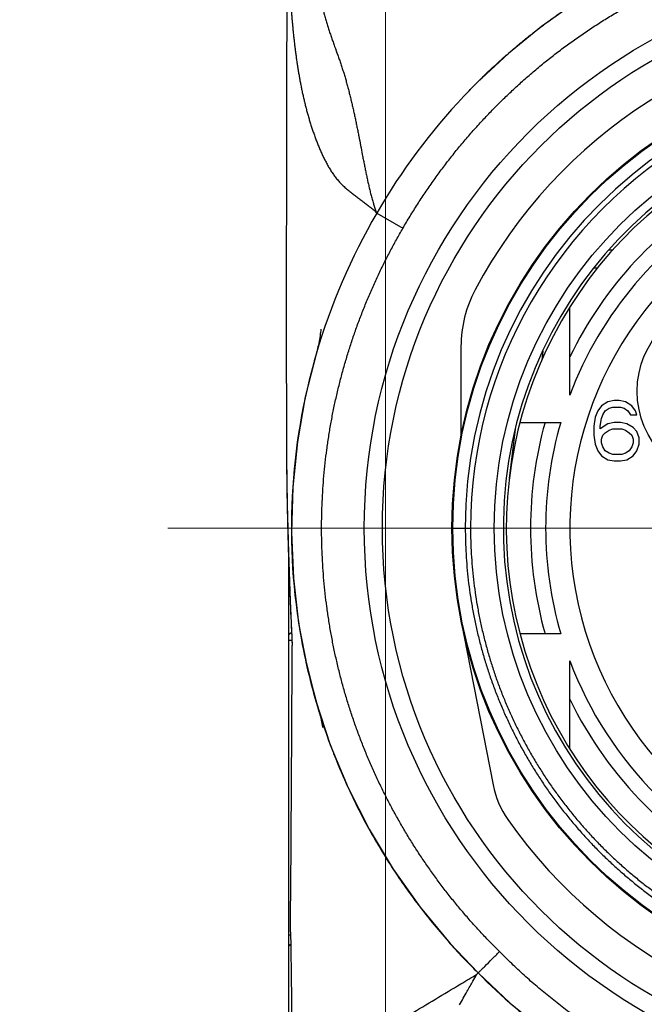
# Model space of a CAD drawing. Header units: millimetres. Extents: x 0 to 594, y 0 to 420.
# Tile 45 of 118: x 180 to 190, y 248 to 265. Entities that reach past the tile are written whole.
import ezdxf

# ---------------------------------------------------------------- set-up
doc = ezdxf.new("R2010")
doc.units = ezdxf.units.MM
doc.header["$LTSCALE"] = 0.257233
doc.linetypes.add('CENTER', pattern=[50.8, 31.75, -6.35, 6.35, -6.35])
doc.layers.add('NoLayerName_001', color=7, linetype='Continuous')
doc.styles.get("Standard").update_dxf_attribs({"font": 'txt', "bigfont": 'extfont2'})
doc.dimstyles.get("Standard").update_dxf_attribs({"dimtxt": 2.5, "dimasz": 2.5, "dimexe": 1, "dimexo": 1, "dimtad": 1, "dimdec": 3, "dimzin": 0, "dimdsep": 46, "dimtxsty": 'Standard', "dimcen": 2.5, "dimadec": 3, "dimazin": 0, "dimtfac": 0.75, "dimtdec": 3, "dimtmove": 0, "dimatfit": 3, "dimfxl": 1, "dimarcsym": 0})

# ---------------------------------------------------------------- blocks, each defined once
blk = doc.blocks.new('_OPEN30')
at = {"color": 0, "linetype": 'ByBlock', "lineweight": -2}
for p, q in [((-1, 0.267949), (0, 0)), ((0, 0), (-1, -0.267949)), ((0, 0), (-1, 0))]:
    blk.add_line(p, q, dxfattribs=at)
blk = doc.blocks.new('*D63')
at = {"layer": 'Defpoints', "color": 0}
for p in [(160.683, 275.378), (160.683, 237.752), (185.683, 237.752)]:
    blk.add_point(p, dxfattribs=at)
at = {"layer": 'NoLayerName_001', "color": 0, "linetype": 'Continuous', "lineweight": 13}
for p, q in [((160.683, 239.166), (160.683, 276.793)), ((185.683, 239.166), (185.683, 276.793)), ((183.562, 275.378), (162.804, 275.378))]:
    blk.add_line(p, q, dxfattribs=at)
at = {"layer": 'NoLayerName_001', "color": 0, "lineweight": 13, "xscale": 2.121340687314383, "yscale": 2.121340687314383, "zscale": 2.121340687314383, "rotation": 180}
blk.add_blockref('_OPEN30', (160.683, 275.378), dxfattribs=at)
at = {"layer": 'NoLayerName_001', "color": 0, "lineweight": 13, "xscale": 2.121340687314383, "yscale": 2.121340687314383, "zscale": 2.121340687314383}
blk.add_blockref('_OPEN30', (185.683, 275.378), dxfattribs=at)
at = {"layer": 'NoLayerName_001', "color": 0, "lineweight": 13, "insert": (173.183, 279.268), "char_height": 4.94979, "attachment_point": 5}
blk.add_mtext('\\W0.8000;25', dxfattribs=at)

msp = doc.modelspace()

# ---------------------------------------------------------------- linework, layer by layer
at = {"layer": 'NoLayerName_001', "color": 8, "linetype": 'Continuous', "lineweight": 25}
for p, q in [((185.5332, 261.5263), (185.5402, 261.515)), ((185.5401, 261.5152), (185.9734, 261.2657)), ((189.1868, 260.6013), (189.1296, 260.6013)), ((188.2859, 259.2311), (188.2681, 259.0817)), ((186.7831, 256.3013), (187.0908, 256.3012)), ((184.1332, 254.5166), (184.1365, 254.447)), ((184.0831, 254.4443), (184.1367, 254.4443)), ((184.1365, 254.447), (184.1408, 254.3588)), ((184.0831, 249.5675), (184.1125, 249.5675)), ((187.2168, 248.9357), (187.2187, 248.9377)), ((187.1938, 248.912), (187.2166, 248.9355))]:
    msp.add_line(p, q, dxfattribs=at)
at = {"layer": 'NoLayerName_001', "color": 7, "linetype": 'Continuous', "lineweight": 25}
for p, q in [((185.5252, 261.4617), (185.5132, 261.465)), ((189.4402, 260.9013), (189.3824, 260.9013)), ((188.7331, 258.5013), (188.7331, 259.9602)), ((184.0433, 259.2803), (184.0438, 258.116)), ((186.9331, 259.3075), (186.9331, 257.8236)), ((184.5442, 259.2038), (184.3579, 258.4709)), ((184.5213, 259.1244), (184.5058, 259.0697)), ((184.3579, 258.4709), (184.2261, 257.7287)), ((189.4665, 258.4113), (189.3623, 258.39)), ((189.5498, 258.4113), (189.4665, 258.4113)), ((189.654, 258.39), (189.5498, 258.4113)), ((189.1956, 258.2411), (189.154, 258.1347)), ((189.2581, 258.3262), (189.1956, 258.2411)), ((189.3623, 258.39), (189.2581, 258.3262)), ((189.279, 258.1773), (189.3206, 258.2411)), ((189.3206, 258.2411), (189.3831, 258.2836)), ((189.3831, 258.2836), (189.4456, 258.3049)), ((189.4456, 258.3049), (189.5706, 258.3049)), ((189.5706, 258.3049), (189.6331, 258.2836)), ((189.6331, 258.2836), (189.6956, 258.2411)), ((189.7581, 258.3262), (189.654, 258.39)), ((189.6956, 258.2411), (189.7373, 258.1773)), ((189.8206, 258.2411), (189.7581, 258.3262)), ((189.8415, 258.1773), (189.8206, 258.2411)), ((189.154, 258.1347), (189.1331, 257.9858)), ((189.2373, 257.9858), (189.2581, 258.1134)), ((189.2581, 258.1134), (189.279, 258.1773)), ((189.7373, 258.1773), (189.8415, 258.1773)), ((187.8298, 257.9406), (187.7317, 257.1189)), ((187.9087, 258.0513), (188.5831, 258.0513)), ((189.1331, 257.9858), (189.1331, 257.8368)), ((189.3623, 258.0283), (189.2373, 257.9432)), ((189.2373, 257.9432), (189.2373, 257.9858)), ((189.3206, 257.8794), (189.3831, 257.9219)), ((189.4665, 258.0496), (189.3623, 258.0283)), ((189.3831, 257.9219), (189.4456, 257.9432)), ((189.4456, 257.9432), (189.5915, 257.9432)), ((189.5706, 258.0496), (189.4665, 258.0496)), ((189.6748, 258.0283), (189.5706, 258.0496)), ((189.5915, 257.9432), (189.654, 257.9219)), ((189.654, 257.9219), (189.7165, 257.8794)), ((189.779, 257.9645), (189.6748, 258.0283)), ((189.8415, 257.9007), (189.779, 257.9645)), ((189.1331, 257.8368), (189.154, 257.6879)), ((189.2581, 257.773), (189.279, 257.8368)), ((189.2581, 257.7092), (189.2581, 257.773)), ((189.279, 257.8368), (189.3206, 257.8794)), ((189.7165, 257.8794), (189.7581, 257.8368)), ((189.7581, 257.8368), (189.779, 257.773)), ((189.779, 257.773), (189.779, 257.7092)), ((189.8831, 257.7943), (189.8415, 257.9007)), ((189.8831, 257.6879), (189.8831, 257.7943)), ((184.2261, 257.7287), (184.1488, 256.9785)), ((189.154, 257.6879), (189.1956, 257.5815)), ((189.1956, 257.5815), (189.2581, 257.4964)), ((189.279, 257.6453), (189.2581, 257.7092)), ((189.3206, 257.5815), (189.279, 257.6453)), ((189.3831, 257.539), (189.3206, 257.5815)), ((189.7165, 257.5815), (189.654, 257.539)), ((189.7581, 257.6453), (189.7165, 257.5815)), ((189.779, 257.7092), (189.7581, 257.6453)), ((189.779, 257.4964), (189.8415, 257.5815)), ((189.8415, 257.5815), (189.8831, 257.6879)), ((189.2581, 257.4964), (189.3623, 257.4326)), ((189.3623, 257.4326), (189.4665, 257.4113)), ((189.4456, 257.5177), (189.3831, 257.539)), ((189.5915, 257.5177), (189.4456, 257.5177)), ((189.5706, 257.4113), (189.6748, 257.4326)), ((189.654, 257.539), (189.5915, 257.5177)), ((189.6748, 257.4326), (189.779, 257.4964)), ((189.4665, 257.4113), (189.5706, 257.4113)), ((184.1488, 256.9785), (184.1267, 256.2256)), ((184.1267, 256.2256), (184.1597, 255.4734)), ((184.0831, 246.1013), (184.0831, 255.7289)), ((184.1597, 255.4734), (184.2473, 254.7265)), ((184.1068, 255.0953), (184.1407, 254.3567)), ((184.2473, 254.7265), (184.3882, 253.9901)), ((186.9331, 254.779), (187.4635, 252.0503)), ((188.5831, 254.5513), (187.9087, 254.5513)), ((184.1408, 254.3558), (184.1409, 254.3588)), ((184.3882, 253.9901), (184.5833, 253.2635)), ((188.7331, 252.6424), (188.7331, 254.1013)), ((184.531, 253.4387), (184.7715, 252.7099)), ((184.5689, 253.3106), (184.5847, 253.2589)), ((184.5833, 253.2635), (184.583, 253.2646)), ((184.5931, 253.2299), (184.5995, 253.207)), ((184.7715, 252.7099), (185.0662, 252.0003)), ((185.0662, 252.0003), (185.4131, 251.3134)), ((185.4131, 251.3134), (185.8107, 250.6527)), ((185.8107, 250.6527), (186.2575, 250.0217)), ((184.1117, 249.6087), (184.1164, 249.3596)), ((184.1164, 249.3596), (184.1174, 249.3056))]:
    msp.add_line(p, q, dxfattribs=at)
at = {"layer": 'NoLayerName_001', "color": 2, "linetype": 'CENTER', "lineweight": 13}
msp.add_line((182.0831, 256.3013), (207.0831, 256.3013), dxfattribs=at)
at = {"layer": 'NoLayerName_001', "color": 7, "linetype": 'Continuous', "lineweight": 25}
for points in [[(184.0528, 265.4266), (184.0505, 264.717), (184.0486, 263.9915), (184.0469, 263.2485), (184.0455, 262.4877), (184.0445, 261.71), (184.0437, 260.9161), (184.0433, 260.1059), (184.0433, 259.2803)], [(189.3628, 265.3321), (188.8435, 265.0134), (188.2662, 264.6066), (187.7179, 264.1606), (187.2001, 263.6783), (186.9823, 263.4541)], [(184.6149, 259.5935), (184.615, 259.5948), (184.6148, 259.592), (184.6138, 259.5814), (184.612, 259.5643), (184.6094, 259.5424), (184.606, 259.5165), (184.602, 259.4878), (184.5973, 259.4571), (184.592, 259.4251), (184.5862, 259.3927), (184.58, 259.3605), (184.5737, 259.3291), (184.5673, 259.2993)], [(184.5673, 259.2993), (184.561, 259.2718), (184.5551, 259.247), (184.5498, 259.2259), (184.5455, 259.209), (184.5423, 259.1973)], [(184.5379, 259.1823), (184.5376, 259.1813), (184.5213, 259.1244)], [(184.0442, 258.116), (184.0466, 257.4653), (184.0571, 256.6836), (184.077, 255.8936), (184.1068, 255.0953)], [(184.2941, 254.4497), (184.3462, 254.1826), (184.531, 253.4387)], [(184.5847, 253.2589), (184.5882, 253.2472), (184.5931, 253.2299)], [(184.5995, 253.207), (184.6065, 253.1804), (184.6137, 253.1516)], [(184.6137, 253.1516), (184.6206, 253.1218), (184.6271, 253.0924), (184.6327, 253.0647), (184.6373, 253.04), (184.6408, 253.0199), (184.643, 253.0056), (184.6437, 253.0005)], [(186.2575, 250.0217), (186.7517, 249.4238), (187.2165, 248.9353)], [(187.2164, 248.9353), (187.7474, 248.4328), (188.3894, 247.9112), (189.0715, 247.4414), (189.8597, 246.9902)]]:
    msp.add_lwpolyline(points, dxfattribs=at)
for centre, radius in [((194.5831, 256.3013), 9.25), ((194.5831, 256.3013), 8.95), ((194.5831, 256.3013), 7.8), ((194.5831, 256.3013), 7.1), ((191.3475, 258.5669), 1.5)]:
    msp.add_circle(centre, radius, dxfattribs=at)
at = {"layer": 'NoLayerName_001', "color": 8, "linetype": 'Continuous', "lineweight": 25}
msp.add_circle((194.5831, 256.3013), 7.7866, dxfattribs=at)
at = {"layer": 'NoLayerName_001', "color": 7, "linetype": 'Continuous', "lineweight": 25}
for centre, radius, start, end in [((194.5831, 256.3013), 8.4, 35.32547, 151.98352), ((194.5147, 256.3455), 10.3571, 136.65821, 150.05796), ((194.5831, 256.3013), 6.95, 99.10669, 80.89331), ((194.5831, 256.3013), 6.9, 119.53409, 60.46591), ((194.5831, 256.3013), 6.5, 120.10541, 154.15842), ((194.5831, 256.3013), 6.25, 120.00957, 159.39031), ((194.4993, 256.2848), 10.3742, 149.7246, 163.78131), ((194.5831, 256.3013), 5.85, 119.83917, 260.55298), ((188.9331, 259.3075), 2, 151.98352, 180), ((194.4481, 256.2991), 10.321, 163.77826, 190.32232), ((194.5831, 256.3013), 6.5, 164.38145, 195.61855), ((194.5831, 256.3013), 6.25, 163.73979, 196.26021), ((194.5936, 256.3023), 7.8105, 184.64906, 185.00577), ((194.5612, 256.297), 7.7777, 191.25537, 192.9526), ((-895.2096, 258.5933), 1079.3588, 359.523067, 359.775222), ((194.4246, 256.2922), 10.2967, 190.30817, 197.03941), ((194.5831, 256.3013), 6.25, 200.60969, 249.39031), ((194.5831, 256.3013), 6.5, 205.84158, 244.15842), ((194.3372, 256.2664), 10.2056, 197.04448, 200.36439), ((194.3239, 256.262), 10.1915, 200.36752, 201.5628), ((194.4095, 256.2964), 10.2839, 201.56562, 204.62292), ((194.5831, 256.3013), 8.4, 215.07223, 331.98347), ((188.9359, 252.3365), 1.5, 190.99982, 215.07236), ((194.4893, 256.3326), 10.3714, 204.62095, 206.31558), ((194.5459, 256.3607), 10.4346, 206.31631, 208.81408), ((194.5629, 256.3698), 10.4539, 208.81271, 210.61087), ((194.5403, 256.3564), 10.4276, 210.61062, 213.00061), ((194.5081, 256.3355), 10.3892, 213.00092, 214.88292), ((194.4694, 256.3085), 10.3421, 214.88263, 217.22746), ((194.4765, 256.3143), 10.3512, 217.22955, 219.20681), ((194.5109, 256.3424), 10.3957, 219.20677, 221.46453), ((194.5257, 256.3554), 10.4154, 221.46431, 225.43029), ((194.6351, 256.2473), 10.4163, 224.58423, 242.7126)]:
    msp.add_arc(centre, radius, start, end, dxfattribs=at)
at = {"layer": 'NoLayerName_001', "color": 8, "linetype": 'Continuous', "lineweight": 25}
for centre, radius, start, end in [((194.5831, 256.3013), 7.5788, 0, 180), ((194.5831, 256.3013), 7.4922, 359.99956, 180.00043), ((272.0019, 258.1705), 87.9581, 180.035477, 180.423433), ((261.2117, 258.0971), 77.1677, 180.428183, 180.670054), ((254.8309, 258.0211), 70.7864, 180.668917, 181.015177), ((248.8351, 257.915), 64.7896, 181.015326, 181.383334), ((244.3324, 257.8075), 60.2856, 181.384463, 181.736499), ((250.1622, 257.9928), 66.1184, 181.743963, 182.127367), ((264.762, 258.5338), 80.7283, 182.126414, 182.414533), ((294.0383, 259.7811), 110.0311, 182.421172, 182.742394)]:
    msp.add_arc(centre, radius, start, end, dxfattribs=at)
at = {"layer": 'NoLayerName_001', "color": 7, "linetype": 'Continuous', "lineweight": 25}
for points, knots in [([(184.0614, 267.5694), (184.0613, 267.5214), (184.0608, 267.4253), (184.0606, 267.2813), (184.0606, 267.1372), (184.0609, 266.9931), (184.0615, 266.849), (184.0624, 266.705), (184.0636, 266.5609), (184.0653, 266.4168), (184.0671, 266.2968), (184.0687, 266.2008), (184.0701, 266.1287), (184.0717, 266.0567), (184.0734, 265.9847), (184.0752, 265.9127), (184.0772, 265.8407), (184.0794, 265.7687), (184.0818, 265.6967), (184.0844, 265.6247), (184.0871, 265.5527), (184.0901, 265.4807), (184.0934, 265.4088), (184.0968, 265.3368), (184.1005, 265.2649), (184.1045, 265.1929), (184.1087, 265.121), (184.1132, 265.0491), (184.118, 264.9772), (184.1231, 264.9054), (184.1286, 264.8335), (184.1343, 264.7617), (184.1404, 264.69), (184.1469, 264.6182), (184.1538, 264.5465), (184.161, 264.4748), (184.1686, 264.4032), (184.1767, 264.3316), (184.1853, 264.2601), (184.1942, 264.1886), (184.2007, 264.141), (184.2039, 264.1172)], [0, 0, 0, 0, 0.1440704, 0.2881411, 0.4322119, 0.5762831, 0.7203547, 0.8644269, 1.0084996, 1.1525721, 1.2966442, 1.3686802, 1.4407162, 1.5127524, 1.584789, 1.6568262, 1.728864, 1.8009021, 1.8729403, 1.9449784, 2.0170163, 2.089054, 2.1610916, 2.2331293, 2.3051673, 2.3772061, 2.4492458, 2.5212861, 2.5933265, 2.6653667, 2.7374066, 2.8094463, 2.881486, 2.9535262, 3.0255676, 3.0976106, 3.1696544, 3.241698, 3.313741, 3.3857832, 3.4578252, 3.4578252, 3.4578252, 3.4578252]), ([(186.9823, 263.4541), (187.0103, 263.4834), (187.066, 263.5424), (187.1512, 263.6293), (187.2372, 263.7154), (187.3243, 263.8003), (187.4124, 263.8843), (187.5014, 263.9672), (187.5914, 264.0491), (187.6824, 264.13), (187.7742, 264.2097), (187.867, 264.2885), (187.9607, 264.3661), (188.0553, 264.4426), (188.1509, 264.518), (188.2473, 264.5924), (188.3446, 264.6655), (188.4428, 264.7376), (188.5419, 264.8085), (188.6418, 264.8782), (188.7425, 264.9467), (188.844, 265.014), (188.9462, 265.0801), (189.0492, 265.145), (189.153, 265.2087), (189.2574, 265.2712), (189.3278, 265.3117), (189.3628, 265.332)], [0, 0, 0, 0, 0.1216587, 0.2433312, 0.3650134, 0.486701, 0.6083889, 0.7300716, 0.8517441, 0.9734087, 1.0950715, 1.2167393, 1.3384189, 1.4601173, 1.5818415, 1.7035923, 1.8253643, 1.9471517, 2.0689488, 2.1907499, 2.3125492, 2.4343409, 2.5561194, 2.6778791, 2.7996144, 2.9213198, 3.0429899, 3.0429899, 3.0429899, 3.0429899]), ([(184.2039, 264.1172), (184.2072, 264.0934), (184.2138, 264.0458), (184.2244, 263.9746), (184.2356, 263.9034), (184.2473, 263.8323), (184.2597, 263.7613), (184.2727, 263.6905), (184.2864, 263.6197), (184.3008, 263.5491), (184.3159, 263.4787), (184.3318, 263.4084), (184.3485, 263.3383), (184.366, 263.2684), (184.3844, 263.1988), (184.4036, 263.1293), (184.4237, 263.0601), (184.4448, 262.9912), (184.4668, 262.9226), (184.4899, 262.8544), (184.5139, 262.7865), (184.5391, 262.7189), (184.5653, 262.6518), (184.5928, 262.5852), (184.6215, 262.5191), (184.6515, 262.4536), (184.6832, 262.3889), (184.7167, 262.3251), (184.7525, 262.2625), (184.7907, 262.2013), (184.8317, 262.1419), (184.8757, 262.0847), (184.9228, 262.0301), (184.9728, 261.9782), (185.0254, 261.9288), (185.0802, 261.882), (185.1367, 261.8372), (185.1943, 261.7939), (185.2524, 261.7513), (185.3108, 261.7091), (185.3492, 261.6803), (185.3684, 261.666)], [0, 0, 0, 0, 0.0720425, 0.1440869, 0.2161335, 0.2881808, 0.3602274, 0.4322729, 0.5043177, 0.5763629, 0.6484104, 0.7204595, 0.7925083, 0.864556, 0.936603, 1.0086508, 1.0807008, 1.1527511, 1.2248, 1.2968475, 1.3688949, 1.4409433, 1.5129914, 1.5850413, 1.6570993, 1.729169, 1.8012341, 1.8732946, 1.9453815, 2.017505, 2.0896104, 2.1616869, 2.2337752, 2.3058882, 2.3779902, 2.4500423, 2.5220956, 2.5941604, 2.6662064, 2.7382364, 2.8102599, 2.8102599, 2.8102599, 2.8102599]), ([(185.3684, 261.666), (185.3874, 261.6513), (185.4256, 261.6221), (185.4817, 261.5768), (185.5157, 261.5428), (185.5332, 261.5263)], [0, 0, 0, 0, 0.0720317, 0.14411454, 0.21614692, 0.21614692, 0.21614692, 0.21614692]), ([(184.1174, 249.3056), (184.1193, 249.1907), (184.1226, 248.999), (184.1263, 248.7307), (184.1292, 248.5007), (184.1315, 248.2707), (184.1334, 248.0407), (184.1351, 247.7724), (184.1365, 247.4274), (184.1368, 247.1591), (184.1371, 247.0058)], [0, 0, 0, 0, 0.3450009, 0.575002, 0.8050031, 1.0350039, 1.2650044, 1.4950048, 1.8400057, 2.3000067, 2.3000067, 2.3000067, 2.3000067])]:
    msp.add_open_spline(points, degree=3, knots=knots, dxfattribs=at)
at = {"layer": 'NoLayerName_001', "color": 8, "linetype": 'Continuous', "lineweight": 25}
for points, knots in [([(184.5483, 265.4725), (184.5515, 265.447), (184.5576, 265.3958), (184.5682, 265.3194), (184.5799, 265.243), (184.5928, 265.1669), (184.6069, 265.091), (184.6222, 265.0153), (184.6389, 264.9399), (184.6568, 264.8648), (184.6761, 264.79), (184.6967, 264.7156), (184.7186, 264.6416), (184.7415, 264.5679), (184.7655, 264.4945), (184.7905, 264.4214), (184.8161, 264.3486), (184.8507, 264.2517), (184.8857, 264.1549), (184.92, 264.0578), (184.9451, 263.9848), (184.9694, 263.9116), (184.9927, 263.838), (185.0149, 263.7641), (185.0362, 263.6898), (185.0566, 263.6154), (185.0762, 263.5407), (185.0952, 263.4659), (185.1135, 263.3909), (185.1313, 263.3158), (185.1485, 263.2405), (185.1651, 263.1652), (185.1814, 263.0897), (185.1972, 263.0141), (185.2126, 262.9385), (185.2277, 262.8628), (185.2476, 262.7618), (185.2719, 262.6355), (185.2961, 262.5091), (185.3156, 262.4081), (185.3256, 262.3576), (185.3305, 262.3323)], [0, 0, 0, 0, 0.0772103, 0.154418, 0.2316265, 0.3088407, 0.3860591, 0.4632768, 0.5404906, 0.6176994, 0.694904, 0.7721085, 0.8493151, 0.926522, 1.0037228, 1.0809123, 1.1580994, 1.2352905, 1.3896889, 1.4668886, 1.544081, 1.6212662, 1.6984515, 1.7756441, 1.8528451, 1.9300514, 2.0072566, 2.0844554, 2.1616499, 2.2388421, 2.3160332, 2.3932233, 2.470413, 2.5476036, 2.6247956, 2.7019888, 2.7791824, 2.9335695, 3.0879542, 3.1651445, 3.242333, 3.242333, 3.242333, 3.242333]), ([(189.0255, 264.5341), (189.0577, 264.5555), (189.1218, 264.5984), (189.2191, 264.6611), (189.317, 264.7228), (189.4157, 264.7832), (189.5149, 264.8427), (189.5818, 264.8811), (189.6152, 264.9005)], [0, 0, 0, 0, 0.11572742, 0.23145552, 0.34718099, 0.46290095, 0.57861311, 0.6943157, 0.6943157, 0.6943157, 0.6943157]), ([(185.972, 261.2634), (185.9915, 261.2967), (186.0301, 261.3635), (186.0897, 261.4627), (186.1503, 261.5613), (186.2122, 261.6592), (186.2752, 261.7564), (186.3393, 261.8528), (186.4046, 261.9485), (186.471, 262.0434), (186.5385, 262.1375), (186.6071, 262.2307), (186.6768, 262.3232), (186.7475, 262.4148), (186.8194, 262.5055), (186.8923, 262.5954), (186.9662, 262.6844), (187.0412, 262.7726), (187.1171, 262.8599), (187.194, 262.9463), (187.272, 263.0318), (187.3509, 263.1165), (187.4308, 263.2002), (187.5117, 263.2829), (187.5936, 263.3647), (187.6765, 263.4455), (187.7603, 263.5252), (187.8451, 263.604), (187.9307, 263.6818), (188.0173, 263.7586), (188.1047, 263.8344), (188.193, 263.9092), (188.2821, 263.983), (188.3721, 264.0558), (188.463, 264.1275), (188.5547, 264.1981), (188.6472, 264.2675), (188.7406, 264.3359), (188.8348, 264.4031), (188.9296, 264.4694), (188.9936, 264.5125), (189.0255, 264.5341)], [0, 0, 0, 0, 0.1157143, 0.2314588, 0.3472278, 0.4630157, 0.5788171, 0.6946264, 0.8104383, 0.9262474, 1.0420486, 1.1578366, 1.2736066, 1.3893544, 1.505083, 1.6207986, 1.7365071, 1.8522136, 1.9679232, 2.0836386, 2.1993577, 2.3150781, 2.4307982, 2.5465167, 2.6622334, 2.7779492, 2.8936658, 3.0093839, 3.125104, 3.2408257, 3.3565479, 3.4722692, 3.5879887, 3.7037058, 3.8194207, 3.9351341, 4.0508476, 4.1665626, 4.2822802, 4.3980011, 4.5137254, 4.5137254, 4.5137254, 4.5137254]), ([(185.3305, 262.3323), (185.3356, 262.3071), (185.3456, 262.2566), (185.361, 262.181), (185.3769, 262.1054), (185.3932, 262.03), (185.4102, 261.9547), (185.4279, 261.8796), (185.4467, 261.8047), (185.4664, 261.73), (185.4812, 261.6807), (185.4884, 261.656)], [0, 0, 0, 0, 0.07718716, 0.15437415, 0.231563, 0.30875397, 0.38594626, 0.46314262, 0.54034736, 0.61754802, 0.69473756, 0.69473756, 0.69473756, 0.69473756]), ([(185.4884, 261.656), (185.4891, 261.6538), (185.4904, 261.6495), (185.4924, 261.6429), (185.4945, 261.6364), (185.4965, 261.6298), (185.4986, 261.6233), (185.5007, 261.6167), (185.5028, 261.6102), (185.505, 261.6037), (185.5072, 261.5972), (185.5094, 261.5907), (185.5116, 261.5842), (185.5138, 261.5777), (185.5161, 261.5712), (185.5184, 261.5647), (185.5207, 261.5583), (185.5231, 261.5518), (185.5255, 261.5454), (185.528, 261.539), (185.5305, 261.5326), (185.5323, 261.5284), (185.5332, 261.5263)], [0, 0, 0, 0, 0.00686396, 0.01372796, 0.02059201, 0.02745609, 0.03432022, 0.0411844, 0.04804866, 0.05491303, 0.06177754, 0.06864224, 0.07550719, 0.08237246, 0.08923811, 0.09610396, 0.10296968, 0.10983498, 0.11669975, 0.12356396, 0.13042778, 0.13729155, 0.13729155, 0.13729155, 0.13729155]), ([(184.6487, 256.9491), (184.6543, 257.0212), (184.6643, 257.1655), (184.6863, 257.3813), (184.7124, 257.5966), (184.7435, 257.8113), (184.7792, 258.0252), (184.8196, 258.2382), (184.8648, 258.4502), (184.9146, 258.6611), (184.969, 258.8708), (185.028, 259.0793), (185.0916, 259.2864), (185.1597, 259.4922), (185.2323, 259.6964), (185.3095, 259.899), (185.3911, 260.1), (185.4771, 260.2992), (185.5674, 260.4964), (185.6621, 260.6916), (185.7611, 260.8846), (185.8638, 261.0756), (185.9363, 261.2006), (185.972, 261.2634)], [0, 0, 0, 0, 0.2169152, 0.4338258, 0.6507215, 0.8675921, 1.0844276, 1.3012181, 1.5179579, 1.7346557, 1.9513233, 2.1679711, 2.3846156, 2.601285, 2.8180094, 3.0348181, 3.25171, 3.4686532, 3.6856139, 3.9025585, 4.1194536, 4.3362661, 4.5529637, 4.5529637, 4.5529637, 4.5529637]), ([(187.5701, 249.2887), (187.5192, 249.3399), (187.4165, 249.4416), (187.2674, 249.599), (187.1214, 249.7593), (186.9789, 249.9229), (186.84, 250.0895), (186.7048, 250.2592), (186.5733, 250.4318), (186.4457, 250.6073), (186.322, 250.7855), (186.2022, 250.9664), (186.0864, 251.1499), (185.9747, 251.3358), (185.8671, 251.524), (185.7637, 251.7146), (185.6644, 251.9073), (185.5695, 252.1022), (185.4788, 252.299), (185.3925, 252.4978), (185.3106, 252.6984), (185.2332, 252.9008), (185.1603, 253.1048), (185.0919, 253.3105), (185.0282, 253.5177), (184.9691, 253.7263), (184.9146, 253.9362), (184.8648, 254.1473), (184.8197, 254.3595), (184.7792, 254.5726), (184.7435, 254.7866), (184.7125, 255.0013), (184.6862, 255.2166), (184.6647, 255.4325), (184.648, 255.6487), (184.636, 255.8653), (184.6288, 256.082), (184.6263, 256.2989), (184.6288, 256.5158), (184.6355, 256.7326), (184.6447, 256.8769), (184.6487, 256.9491)], [0, 0, 0, 0, 0.2166807, 0.433452, 0.6502967, 0.8671978, 1.084138, 1.3011008, 1.5180699, 1.7350303, 1.9519737, 2.1688976, 2.385799, 2.6026742, 2.8195191, 3.0363292, 3.2530999, 3.4698289, 3.6865239, 3.9031959, 4.1198575, 4.3365223, 4.5532041, 4.7699171, 4.9866756, 5.2034837, 5.4203338, 5.6372168, 5.8541232, 6.0710425, 6.287964, 6.5048769, 6.7217727, 6.9386539, 7.1555251, 7.3723911, 7.5892567, 7.8061269, 8.0230071, 8.239903, 8.4568131, 8.4568131, 8.4568131, 8.4568131]), ([(187.0041, 256.3013), (187.0051, 256.2292), (187.0055, 256.085), (187.0154, 255.8687), (187.0307, 255.6527), (187.0525, 255.4372), (187.0804, 255.2223), (187.1144, 255.0084), (187.1544, 254.7956), (187.2004, 254.5842), (187.2524, 254.3743), (187.3103, 254.1659), (187.3741, 253.9594), (187.4439, 253.7547), (187.5194, 253.552), (187.6008, 253.3515), (187.6878, 253.1534), (187.7806, 252.9578), (187.8789, 252.7648), (187.9827, 252.5748), (188.0918, 252.3877), (188.2063, 252.2038), (188.326, 252.0232), (188.4508, 251.8462), (188.5806, 251.6728), (188.7153, 251.5032), (188.8547, 251.3375), (188.9988, 251.1759), (189.1474, 251.0186), (189.3004, 250.8656), (189.4576, 250.7171), (189.619, 250.5731), (189.7845, 250.4338), (189.9538, 250.2993), (190.1269, 250.1697), (190.3037, 250.045), (190.484, 249.9255), (190.6677, 249.811), (190.8548, 249.702), (191.0445, 249.5976), (191.1739, 249.5334), (191.2382, 249.5006)], [0, 0, 0, 0, 0.2162618, 0.4326953, 0.6492511, 0.8658757, 1.0825122, 1.2991007, 1.5155794, 1.7319131, 1.948143, 2.164324, 2.3805099, 2.596729, 2.8129946, 3.0293203, 3.2457135, 3.4621662, 3.6786679, 3.8952075, 4.1117738, 4.3283564, 4.5449455, 4.761532, 4.9781058, 5.1946555, 5.4111691, 5.6276344, 5.8440396, 6.0603745, 6.2766455, 6.4928744, 6.7090822, 6.9252899, 7.141521, 7.3577999, 7.574151, 7.7905764, 8.0070613, 8.2235897, 8.4401452, 8.4401452, 8.4401452, 8.4401452]), ([(187.0908, 256.3012), (187.0918, 256.23), (187.0921, 256.0874), (187.1019, 255.8736), (187.1171, 255.6601), (187.1386, 255.447), (187.1661, 255.2346), (187.1997, 255.0231), (187.2393, 254.8128), (187.2848, 254.6038), (187.3362, 254.3962), (187.3934, 254.1903), (187.4565, 253.9861), (187.5255, 253.7837), (187.6002, 253.5834), (187.6806, 253.3852), (187.7667, 253.1893), (187.8583, 252.9959), (187.9555, 252.8052), (188.0581, 252.6173), (188.166, 252.4324), (188.2792, 252.2506), (188.3975, 252.0721), (188.5209, 251.8971), (188.6492, 251.7257), (188.7824, 251.558), (188.9202, 251.3942), (189.0626, 251.2345), (189.2095, 251.0789), (189.3607, 250.9277), (189.5162, 250.7808), (189.6758, 250.6385), (189.8393, 250.5009), (190.0067, 250.3679), (190.1778, 250.2398), (190.3526, 250.1165), (190.5309, 249.9983), (190.7125, 249.8852), (190.8974, 249.7774), (191.085, 249.6742), (191.2128, 249.6107), (191.2764, 249.5783)], [0, 0, 0, 0, 0.2137898, 0.4277494, 0.6418299, 0.855978, 1.0701375, 1.2842494, 1.4982527, 1.712113, 1.925871, 2.139581, 2.3532955, 2.5670428, 2.7808359, 2.9946885, 3.2086079, 3.4225861, 3.6366127, 3.8506767, 4.0647672, 4.2788737, 4.4929867, 4.7070972, 4.9211951, 5.1352692, 5.3493076, 5.5632982, 5.7772295, 5.9910912, 6.2048899, 6.4186468, 6.6323829, 6.8461189, 7.059878, 7.2736844, 7.4875621, 7.7015133, 7.9155233, 8.1295763, 8.3436562, 8.3436562, 8.3436562, 8.3436562]), ([(184.0831, 254.5138), (184.0832, 254.5151), (184.0832, 254.5178), (184.0838, 254.5217), (184.0846, 254.5256), (184.0858, 254.5295), (184.0872, 254.5333), (184.0889, 254.5369), (184.0909, 254.5405), (184.0931, 254.544), (184.0954, 254.5472), (184.098, 254.5504), (184.1007, 254.5533), (184.1036, 254.5561), (184.1067, 254.5587), (184.1098, 254.5612), (184.1131, 254.5635), (184.1164, 254.5657), (184.1199, 254.5677), (184.1234, 254.5696), (184.127, 254.5713), (184.1294, 254.5724), (184.1306, 254.5729)], [0, 0, 0, 0, 0.003961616, 0.007938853, 0.011938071, 0.015961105, 0.020005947, 0.024067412, 0.028137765, 0.032207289, 0.036264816, 0.040300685, 0.044318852, 0.048326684, 0.052329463, 0.056330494, 0.060331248, 0.064331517, 0.06832957, 0.072322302, 0.076305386, 0.080273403, 0.080273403, 0.080273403, 0.080273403]), ([(184.0831, 249.3591), (184.0832, 249.3601), (184.0832, 249.3622), (184.0835, 249.3653), (184.084, 249.3684), (184.0848, 249.3715), (184.0857, 249.3745), (184.0867, 249.3775), (184.088, 249.3804), (184.0894, 249.3832), (184.0909, 249.386), (184.0926, 249.3886), (184.0944, 249.3912), (184.0963, 249.3937), (184.0984, 249.3961), (184.1005, 249.3983), (184.1028, 249.4005), (184.1051, 249.4026), (184.1075, 249.4046), (184.11, 249.4065), (184.1125, 249.4083), (184.1143, 249.4095), (184.1151, 249.4101)], [0, 0, 0, 0, 0.0031093, 0.006228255, 0.009358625, 0.012500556, 0.015652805, 0.01881295, 0.021977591, 0.025142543, 0.028303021, 0.031454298, 0.034596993, 0.037734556, 0.040869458, 0.044003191, 0.04713633, 0.050268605, 0.053398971, 0.056525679, 0.059646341, 0.062757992, 0.062757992, 0.062757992, 0.062757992]), ([(187.2165, 248.9353), (187.2179, 248.9366), (187.2209, 248.9391), (187.2265, 248.9446), (187.2321, 248.9501), (187.2391, 248.957), (187.2475, 248.9652), (187.2614, 248.979), (187.2878, 249.0053), (187.3502, 249.0677), (187.4471, 249.165), (187.5286, 249.247), (187.5701, 249.2887)], [0, 0, 0, 0, 0.0058872, 0.01174789, 0.02352062, 0.02940175, 0.04117077, 0.05881744, 0.08822994, 0.15293722, 0.32352934, 0.50000397, 0.50000397, 0.50000397, 0.50000397]), ([(191.378, 246.8842), (191.2889, 246.9163), (191.1102, 246.9786), (190.8462, 247.0833), (190.5851, 247.1949), (190.3275, 247.3143), (190.0734, 247.4411), (189.8231, 247.5753), (189.5768, 247.7166), (189.3345, 247.865), (189.0966, 248.0203), (188.8631, 248.1823), (188.6343, 248.3509), (188.4105, 248.526), (188.1918, 248.7073), (187.9787, 248.895), (187.7705, 249.0879), (187.6374, 249.2223), (187.5701, 249.2887)], [0, 0, 0, 0, 0.2839306, 0.5678362, 0.8517279, 1.1356243, 1.4195433, 1.7034976, 1.9874964, 2.2715449, 2.5556457, 2.839794, 3.1239551, 3.4080849, 3.6921409, 3.9760837, 4.2598768, 4.5434883, 4.5434883, 4.5434883, 4.5434883]), ([(184.1371, 247.0058), (184.1525, 247.0133), (184.1837, 247.0277), (184.2282, 247.0537), (184.2722, 247.0804), (184.3156, 247.1081), (184.3586, 247.1364), (184.4013, 247.1652), (184.4721, 247.2136), (184.557, 247.2719), (184.6563, 247.3394), (184.7274, 247.3875), (184.7844, 247.4257), (184.8272, 247.4544), (184.87, 247.4829), (184.9129, 247.5114), (184.9558, 247.5398), (184.9988, 247.5681), (185.0562, 247.6058), (185.1281, 247.6527), (185.2145, 247.7086), (185.2867, 247.755), (185.3445, 247.792), (185.3879, 247.8196), (185.4314, 247.8472), (185.475, 247.8747), (185.5185, 247.902), (185.5622, 247.9293), (185.6059, 247.9565), (185.6497, 247.9836), (185.6935, 248.0107), (185.7373, 248.0376), (185.7959, 248.0734), (185.8692, 248.118), (185.9721, 248.18), (186.3253, 248.3918), (186.738, 248.6378), (187.1056, 248.859), (187.1938, 248.912)], [0, 0, 0, 0, 0.0514791, 0.1029657, 0.1544392, 0.2059115, 0.2573931, 0.3088854, 0.360382, 0.5148304, 0.6177816, 0.7207402, 0.7722209, 0.8237015, 0.8751818, 0.9266619, 0.9781418, 1.0296216, 1.0811012, 1.1840602, 1.287019, 1.3899778, 1.4414571, 1.4929364, 1.5444157, 1.5958949, 1.6473741, 1.6988534, 1.7503327, 1.8018121, 1.8532916, 1.9047709, 1.9562502, 2.0592084, 2.1621666, 2.3166041, 3.2947052, 3.6035793, 3.6035793, 3.6035793, 3.6035793]), ([(186.9077, 248.4061), (186.9502, 248.481), (187.0247, 248.612), (187.1201, 248.7807), (187.1728, 248.8745), (187.1939, 248.9121)], [0, 0, 0, 0, 0.25833255, 0.45208232, 0.58124865, 0.58124865, 0.58124865, 0.58124865])]:
    msp.add_open_spline(points, degree=3, knots=knots, dxfattribs=at)

# ---------------------------------------------------------------- dimensions: what is measured, and where the dimension line sits
at = {"layer": 'NoLayerName_001', "color": 3, "linetype": 'Continuous', "lineweight": 13}
dim = msp.add_linear_dim(base=(160.6831, 275.3784), p1=(185.6831, 237.7516), p2=(160.6831, 237.7516), angle=180, text='\\W0.8000;<>', dimstyle='Standard', override={"dimtxt": 4.949795, "dimasz": 2.121341, "dimexe": 1.414227, "dimexo": 1.414227, "dimgap": 1.414227, "dimzin": 8, "dimblk": 'OPEN30', "dimclrd": 0, "dimclre": 0, "dimclrt": 0, "dimtp": 0, "dimtm": 0, "dimlwd": 13, "dimlwe": 13}, dxfattribs=at)
dim.commit()
dim.dimension.update_dxf_attribs({"geometry": '*D63', "text_midpoint": (173.1831, 275.3784), "dimtype": 160})

doc.saveas('drawing.dxf')
